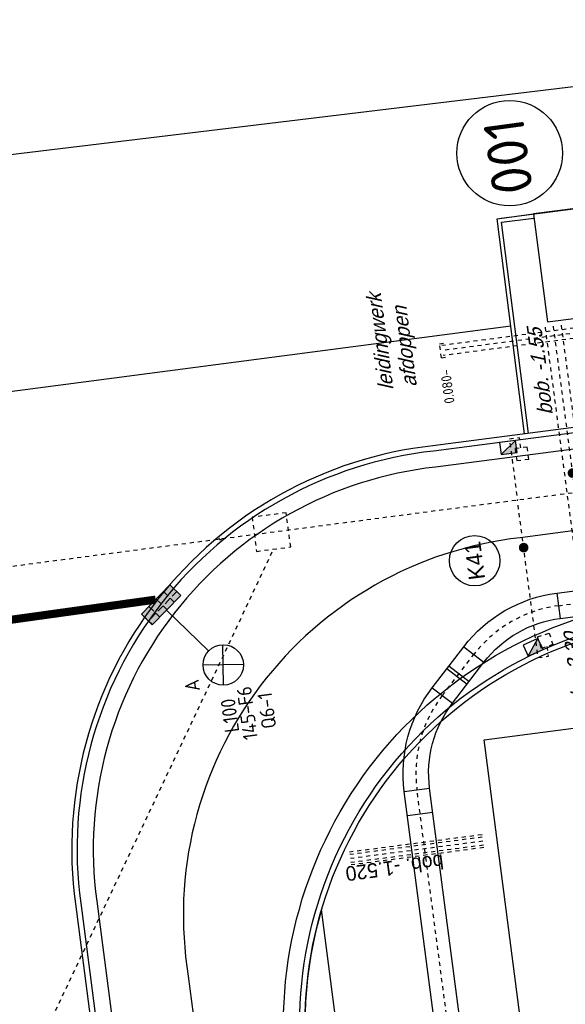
# Model space of a CAD drawing. Header units: metres. Extents: x 118052 to 118564, y 454784 to 455719.
# Tile 87 of 160: x 118197 to 118210, y 455366 to 455391. Entities that reach past the tile are written whole.
import ezdxf
from ezdxf.enums import TextEntityAlignment as Align

# ---------------------------------------------------------------- set-up
doc = ezdxf.new("R2010")
doc.units = ezdxf.units.M
doc.header["$LTSCALE"] = 0.5
for name, pattern in [('DASHED', [19.049999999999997, 12.7, -6.35]), ('Tauw_HIDDEN2', [5.6, 4, -1.6]), ('Tauw_L_Center2', [6.4990000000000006, 4, -0.833, 0.833, -0.833])]:
    doc.linetypes.add(name, pattern=pattern)
for name, color, linetype in [('_gebouwen', 7, 'Continuous'), ('_molgoot', 7, 'Continuous'), ('_ob10', 7, 'Continuous'), ('_straatkolk', 7, 'Continuous'), ('_tb13', 7, 'Continuous'), ('A06-001-01', 7, 'Continuous'), ('BHV plan', 7, 'Continuous'), ('EL6312--', 6, 'Continuous'), ('EL_N_A_EB00----REVISIE~-_-----', 1, 'Continuous'), ('KABELLOOP', 6, 'Continuous'), ('Koningsstal VIEUWPORT', 254, 'Continuous'), ('OL55_HAAG', 86, 'Continuous'), ('ZU_B_-_AL999---LW_pvc400_vgr11__18_^200~N_-----', 1, 'Continuous'), ('ZU_B_-_EL999---LW_bet200-60_vs~H_-----', 1, 'Tauw_L_Center2'), ('ZU_B_-_EL999---LW_bet200-60_vs~W_-----', 8, 'Tauw_HIDDEN2'), ('ZU_B_-_EL999---LW_pvc400_vgr11~H_-----', 1, 'Tauw_L_Center2'), ('ZU_B_-_EL999---LW_pvc400_vgr11~W_-----', 8, 'Tauw_HIDDEN2'), ('ZU_B_-_EL999---LX_onb250_sdr00~H_-----', 1, 'Tauw_L_Center2'), ('ZU_B_-_EL999---LX_onb250_sdr00~W_-----', 8, 'Tauw_HIDDEN2'), ('ZU_B_-_EL999---LX_onbXXX_sdr00~H_-----', 1, 'Tauw_L_Center2'), ('ZU_B_-_EL999---SYM_RIOOLINSPECTIEPUT~-_002--', 2, 'Tauw_L_Center2'), ('ZU_B_-_ML999---LW_pvc400_vgr11__20_^200~M_-----', 1, 'Continuous'), ('ZU_B_-_XX------extern-LEIDINGEN', 231, 'Continuous'), ('ZU_N_-_AL999---LK_pvc125_sdr34__20_^200~M_-----', 7, 'Continuous'), ('ZU_N_-_EL999---LK_pvc125_sdr34~H_-----', 2, 'Tauw_L_Center2'), ('ZU_N_-_EL999---LR_pvc160_sdr34~H_-----', 2, 'Tauw_L_Center2'), ('ZU_N_-_EL999---LW_pvc630_pgr11~H_-----', 2, 'Tauw_L_Center2'), ('ZU_N_-_EL999---LW_pvc630_pgr11~W_-----', 2, 'Continuous'), ('ZU_N_-_EL999---LX_onb250_sdr00~H_-----', 2, 'Tauw_L_Center2'), ('ZU_N_-_EL999---SYM_STRAATKOLK~-_----c', 7, 'Tauw_L_Center2'), ('ZU_N_-_ML999---LK_pvc125_sdr34__20_^200~M_-----', 7, 'Continuous'), ('ZU_N_-_TB00----tekst__18_^200~-_-----', 7, 'Continuous')]:
    doc.layers.add(name, color=color, linetype=linetype)
doc.layers.add('_hekwerk', color=7, linetype='Continuous', lineweight=50)
doc.layers.add('TMP', color=195, linetype='Continuous', plot=False)
doc.styles.add('BURO-018', font='Isocp.shx', dxfattribs={"height": 360})
doc.styles.add('ISOCPEUR', font='isocpeur.ttf', dxfattribs={"height": 2.5})
doc.styles.add('TAUW-ISOCP', font='tcb_isocp.shx')
doc.styles.add('tcb_isocp', font='tcb_isocp.shx')
doc.styles.add('WB025', font='ISO.SHX', dxfattribs={"height": 2.5})

# ---------------------------------------------------------------- blocks, each defined once
blk = doc.blocks.new('*U9')
at = {"layer": '_straatkolk'}
blk.add_hatch(color=256, dxfattribs=at).paths.add_polyline_path([(0.1997073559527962, -0.1502915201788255), (0.1997073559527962, 0.1497084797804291), (-0.2002926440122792, -0.1502915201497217)])
blk.add_lwpolyline([(0.1997073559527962, -0.1502915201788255), (0.1997073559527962, 0.1497084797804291), (-0.2002926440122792, 0.1497084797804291), (-0.2002926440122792, -0.1502915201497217)], close=True, dxfattribs=at)
blk.add_lwpolyline([(-0.2002926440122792, -0.1502915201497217), (0.1997073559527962, 0.1497084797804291)], dxfattribs=at)
blk = doc.blocks.new('E00525')
at = {"linetype": 'ByBlock'}
h = blk.add_hatch(dxfattribs=at)
h.set_pattern_fill('ANGLE', color=0, scale=0.18438609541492, style=0)
h.set_pattern_definition([(360, (-37.67331033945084, -34.01927211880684), (5.551115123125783e-17, 1.287936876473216), [0.9366813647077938, -0.3512555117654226]), (90, (-37.67331033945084, -34.01927211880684), (-1.287936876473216, 1.387778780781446e-16), [0.9366813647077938, -0.3512555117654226])])
edge = h.paths.add_edge_path()
edge.add_line((-2.522521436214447, 2.863310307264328), (2.522521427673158, 2.863310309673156))
edge.add_line((2.522521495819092, 2.863310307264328), (2.522521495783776, 1.000000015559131))
edge.add_line((2.522521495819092, 1.000000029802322), (-2.522521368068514, 1.000000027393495))
edge.add_line((-2.522521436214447, 1), (-2.522521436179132, 2.863310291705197))
h = blk.add_hatch(color=0, dxfattribs=at)
edge = h.paths.add_edge_path()
edge.add_line((-2.522521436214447, 2.863310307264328), (2.522521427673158, 2.863310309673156))
edge.add_line((2.522521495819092, 2.863310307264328), (2.522521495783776, 1.000000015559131))
edge.add_line((2.522521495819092, 1.000000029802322), (-2.522521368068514, 1.000000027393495))
edge.add_line((-2.522521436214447, 1), (-2.522521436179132, 2.863310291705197))
at = {"color": 0, "linetype": 'ByBlock'}
for p, q in [((-1.767766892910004, 14.38605433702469), (1.767767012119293, 10.85052046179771)), ((1.767766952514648, 14.38605433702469), (-1.767766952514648, 10.85052043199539)), ((5.960464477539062e-08, 10.0973382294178), (1.192092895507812e-07, 2.863310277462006))]:
    blk.add_line(p, q, dxfattribs=at)
blk.add_lwpolyline([(-2.522521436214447, 2.863310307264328), (2.522521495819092, 2.863310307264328), (2.522521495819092, 1.000000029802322), (-2.522521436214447, 1)], close=True, dxfattribs=at)
blk.add_circle((0, 12.61828738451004), 2.500000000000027, dxfattribs=at)
at = {"color": 0, "linetype": 'ByBlock', "style": 'BURO-018'}
for tag, p in [('E_GKAST', (5.960464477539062e-08, 20.61828738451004)), ('E_GROEP', (5.960464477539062e-08, 17.61828738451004)), ('E_SGROEP', (4.500000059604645, 17.61828738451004)), ('E_ARMCODE', (0, 12.61828738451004)), ('E_SLET', (4.500000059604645, 11.61828738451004))]:
    blk.add_attdef(tag, text='', height=1.8, dxfattribs=at).set_placement(p, align=Align.MIDDLE)
blk = doc.blocks.new('A$C051E189E')
at = {"layer": 'EL6312--'}
ref = blk.add_blockref('E00525', (185361.6635699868, -27085.88028514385), dxfattribs=dict(at, xscale=200, yscale=200, zscale=200, rotation=128.5105253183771))
ref.add_attrib('E_SGROEP', 'Q6-1', dxfattribs={"layer": '0', "color": 1, "linetype": 'ByBlock', "height": 359.9999999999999, "style": 'BURO-018'}).set_placement((182129.7573587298, -29577.2475668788), align=Align.MIDDLE)
ref.add_attrib('E_GKAST', 'L100', dxfattribs={"layer": '0', "color": 1, "linetype": 'ByBlock', "height": 359.9999999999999, "style": 'BURO-018'}).set_placement((182126.3056231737, -28655.15975284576), align=Align.MIDDLE)
ref.add_attrib('E_GROEP', '145-F6', dxfattribs={"layer": '0', "color": 1, "linetype": 'ByBlock', "height": 359.9999999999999, "style": 'BURO-018'}).set_placement((182129.7573586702, -29088.4011015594), align=Align.MIDDLE)
ref.add_attrib('E_SLET', 'A', dxfattribs={"layer": '0', "color": 1, "linetype": 'ByBlock', "height": 359.9999999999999, "style": 'BURO-018'}).set_placement((182983.0234709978, -27828.48069667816), align=Align.MIDDLE)
blk = doc.blocks.new('A$C6DFC50BF')
at = {"layer": 'KABELLOOP', "linetype": 'DASHED', "const_width": 200}
blk.add_lwpolyline([(126964.0768994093, -31119.36495116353), (126964.0768994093, -20670.67730230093), (185152.8453190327, -20670.67730230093), (185205.1648065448, -27210.41196081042)], dxfattribs=at)
blk = doc.blocks.new('Leidingen')
at = {"layer": 'TMP'}
blk.add_line((-74879.55814324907, 26040.16801013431), (-74879.55814324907, 26040.16801013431), dxfattribs=at)
at = {"layer": 'ZU_B_-_EL999---LW_bet200-60_vs~H_-----'}
blk.add_lwpolyline([(-83992.90922616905, 25402.38256190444), (-83993.22256505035, 28702.3925470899)], dxfattribs=at)
at = {"layer": 'ZU_B_-_EL999---LW_bet200-60_vs~W_-----'}
for points in [[(-84152.90922552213, 25402.36736984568), (-84153.22256439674, 28702.37735490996)], [(-84092.90922575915, 25402.37306686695), (-84093.22256463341, 28702.38305199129)], [(-83892.909226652, 25402.39205707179), (-83893.22256552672, 28702.40204213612)], [(-83832.90922688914, 25402.39775409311), (-83833.22256576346, 28702.40773921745)]]:
    blk.add_lwpolyline(points, dxfattribs=at)
at = {"layer": 'ZU_B_-_EL999---LW_pvc400_vgr11~H_-----'}
blk.add_lwpolyline([(-71601.16386681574, 22027.83884981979), (-81533.03415352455, 22022.24606357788)], dxfattribs=at)
at = {"layer": 'ZU_B_-_EL999---LW_pvc400_vgr11~W_-----'}
for points in [[(-71601.27648966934, 22227.83881807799), (-81533.14677648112, 22222.24603190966)], [(-71601.05124371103, 21827.83888152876), (-81532.92153060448, 21822.24609531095)]]:
    blk.add_lwpolyline(points, dxfattribs=at)
at = {"layer": 'ZU_B_-_EL999---LX_onb250_sdr00~H_-----'}
blk.add_lwpolyline([(-158609.8018074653, -31857.9657226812), (-71837.71860789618, -29284.45153838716), (-71842.8553927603, 24814.93585108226)], dxfattribs=at)
at = {"layer": 'ZU_B_-_EL999---LX_onb250_sdr00~W_-----'}
for points in [[(-158613.5074679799, -31733.0206624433), (-71962.73013049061, -29163.1042062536), (-71967.85539329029, 24814.93585110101)], [(-158606.0961469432, -31982.91078291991), (-71712.70708531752, -29405.79887069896), (-71717.85539226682, 24814.93585112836)]]:
    blk.add_lwpolyline(points, dxfattribs=at)
at = {"layer": 'ZU_B_-_EL999---LX_onbXXX_sdr00~H_-----'}
blk.add_lwpolyline([(-75743.99661164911, 36833.79393150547), (-75741.52843659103, 10839.56597223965)], dxfattribs=at)
blk.add_circle((-75743.42982822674, 30864.56588196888), 25, dxfattribs=at)
at = {"layer": 'ZU_B_-_EL999---SYM_RIOOLINSPECTIEPUT~-_002--'}
blk.add_lwpolyline([(-75316.54077404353, 30012.98421499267), (-76166.54077029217, 30012.90350677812), (-76166.46006202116, 29162.90351055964), (-75316.46006577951, 29162.98421883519)], close=True, dxfattribs=at)
at = {"layer": 'ZU_B_-_ML999---LW_pvc400_vgr11__20_^200~M_-----', "flags": 128}
blk.add_lwpolyline([(-75262.32231140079, 22026.11036037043, 0, 0, 0), (-75275.30410169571, 22145.40609847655, 0, 91.82399999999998, 0), (-75274.31488931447, 22136.31576318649, 91.82399999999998, 169.728, 0), (-75271.50303351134, 22110.47630633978, 169.728, 221.712, 0), (-75267.28914433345, 22071.75290973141, 221.712, 240, 0), (-75262.32231140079, 22026.11036037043, 240, 221.712, 0), (-75257.35547852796, 21980.46781089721, 221.712, 169.728, 0), (-75253.1415895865, 21941.74441431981, 169.728, 91.82399999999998, 0), (-75250.32973377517, 21915.90495759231, 91.82399999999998, 0, 0), (-75249.34052126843, 21906.81462228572, 0, 0, 0), (-75262.32231140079, 22026.11036037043, 0, 0, 0), (-75164.13774996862, 21123.84652848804, 0, 0, 0)], format="xyseb", dxfattribs=at)
at = {"layer": 'ZU_N_-_EL999---LK_pvc125_sdr34~H_-----', "flags": 128}
for points in [[(-79430.92937766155, 23209.95148455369), (-79680.92937778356, 23209.95148446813), (-79680.92937767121, 23459.95148443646), (-75742.6095418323, 23459.9602989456)], [(-74479.55808395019, 23209.96029896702), (-74229.55808401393, 23209.96029889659), (-74229.558084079, 23459.96029888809), (-75742.72675436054, 23459.96029904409)]]:
    blk.add_lwpolyline(points, dxfattribs=at)
at = {"layer": 'ZU_N_-_EL999---LR_pvc160_sdr34~H_-----'}
blk.add_lwpolyline([(-86770.07941525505, 36408.75415128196), (-76166.50041610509, 29587.90350863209)], dxfattribs=at)
at = {"layer": 'ZU_N_-_EL999---LW_pvc630_pgr11~H_-----'}
blk.add_lwpolyline([(-99743.8922424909, 26850.99599349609), (-82522.81556183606, 26850.99599350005, -0.198912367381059), (-80295.42920124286, 25928.38235428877), (-79389.42131130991, 25022.37446435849, -0.1989123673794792), (-78466.8076720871, 22794.98810363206), (-78466.80767219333, -34095.17812190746)], format="xyb", dxfattribs=at)
at = {"layer": 'ZU_N_-_EL999---LW_pvc630_pgr11~W_-----', "linetype": 'Continuous'}
for p, q in [((-83122.81556194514, 27165.99599357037), (-83122.81556182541, 26535.99599358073)), ((-82522.81556195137, 27165.99599350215), (-82522.81556183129, 26535.99599357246)), ((-80072.69056504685, 26151.12099034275), (-80518.16783731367, 25705.6437181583)), ((-79648.42649638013, 25726.85692161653), (-80093.90376852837, 25281.37964947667)), ((-79590.94674390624, 25669.37716915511), (-80036.4240159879, 25223.89989700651)), ((-79166.68267523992, 25245.11310036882), (-79612.15994726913, 24799.63582833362)), ((-78151.80767208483, 22794.9881036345), (-78781.80767195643, 22794.98810361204))]:
    blk.add_line(p, q, dxfattribs=at)
at = {"layer": 'ZU_N_-_EL999---LW_pvc630_pgr11~W_-----'}
for points in [[(-99743.89224248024, 27165.99599354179), (-82522.81556195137, 27165.99599350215, -0.1989123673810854), (-80072.69056504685, 26151.12099034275), (-79166.68267523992, 25245.11310036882, -0.1989123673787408), (-78151.80767208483, 22794.9881036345), (-78151.80767214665, -34095.17812191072)], [(-99743.89224260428, 26535.9959935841), (-82522.81556183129, 26535.99599357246, -0.1989123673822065), (-80518.16783731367, 25705.6437181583), (-79612.15994726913, 24799.63582833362, -0.1989123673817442), (-78781.80767195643, 22794.98810361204), (-78781.80767207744, -34095.17812192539)]]:
    blk.add_lwpolyline(points, format="xyb", dxfattribs=at)
at = {"layer": 'ZU_N_-_EL999---LX_onb250_sdr00~H_-----'}
for p, q in [((-72017.85539328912, 24864.93585110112), (-71667.85539221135, 24864.93585108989)), ((-72017.85539328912, 24864.93585110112), (-72017.85539327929, 24764.93585113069)), ((-71667.85539221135, 24864.93585108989), (-71667.85539244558, 24764.93585109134))]:
    blk.add_line(p, q, dxfattribs=at)
at = {"layer": 'ZU_N_-_EL999---SYM_STRAATKOLK~-_----c', "lineweight": -3}
for points in [[(-79459.75388174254, 23348.90934370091), (-79165.34499620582, 23406.55835191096), (-79107.69598793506, 23112.14946632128), (-79402.1048735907, 23054.50045800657)], [(-74479.55808395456, 23351.713715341), (-74779.5580839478, 23351.71371537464), (-74779.55808400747, 23051.71371535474), (-74479.55808401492, 23051.71371520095)]]:
    blk.add_lwpolyline(points, close=True, dxfattribs=at)
at = {"layer": 'ZU_N_-_ML999---LK_pvc125_sdr34__20_^200~M_-----', "flags": 128}
blk.add_lwpolyline([(-76932.3096132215, 23459.96029904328, 0, 0, 0), (-76916.59838562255, 23340.99325599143, 0, 91.82399999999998, 0), (-76917.79558127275, 23350.05854465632, 91.82399999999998, 169.728, 0), (-76921.19863312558, 23375.82680612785, 169.728, 221.712, 0), (-76926.29849760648, 23414.44350836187, 221.712, 240, 0), (-76932.3096132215, 23459.96029904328, 240, 221.712, 0), (-76938.32072883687, 23505.47708966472, 221.712, 169.728, 0), (-76943.42059325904, 23544.09379183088, 169.728, 91.82399999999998, 0), (-76946.82364517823, 23569.86205331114, 91.82399999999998, 0, 0), (-76948.0208407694, 23578.92734196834, 0, 0, 0), (-76932.3096132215, 23459.96029904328, 0, 0, 0), (-77014.83789091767, 24084.87297126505, 0, 0, 0)], format="xyseb", dxfattribs=at)
at = {"layer": 'ZU_N_-_ML999---LK_pvc125_sdr34__20_^200~M_-----'}
blk.add_circle((-77096.45600425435, 24702.89378357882), 623.3869110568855, dxfattribs=at)
at = {"layer": 'EL_N_A_EB00----REVISIE~-_-----'}
for name in ['A$C051E189E', 'A$C6DFC50BF']:
    blk.add_blockref(name, (-262229.9305388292, 59850.06411849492), dxfattribs=at)
at = {"layer": 'ZU_B_-_AL999---LW_pvc400_vgr11__18_^200~N_-----', "style": 'tcb_isocp', "oblique": 20.00023775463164}
for s, p in [('bob. -2.30', (-81348.02733481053, 22399.42377967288)), ('bob. -1.55', (-73764.38533483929, 22316.32803423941))]:
    blk.add_text(s, height=359.9999999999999, rotation=0.03226410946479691, dxfattribs=at).set_placement(p)
at = {"layer": 'ZU_B_-_EL999---LW_bet200-60_vs~H_-----', "style": 'tcb_isocp'}
blk.add_text('bob. -1.520', height=359.9999999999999, rotation=90.00544024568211, dxfattribs=at).set_placement((-84177.57798963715, 26430.4348215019))
at = {"layer": 'ZU_B_-_XX------extern-LEIDINGEN', "style": 'WB025'}
blk.add_text('0.080-', height=250, rotation=0.005440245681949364, dxfattribs=at).set_placement((-73164.90102559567, 24684.62468763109))
at = {"layer": 'ZU_N_-_AL999---LK_pvc125_sdr34__20_^200~M_-----', "style": 'tcb_isocp'}
blk.add_text('K41', height=399.9999999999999, dxfattribs=at).set_placement((-77096.45600425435, 24702.89378357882), align=Align.MIDDLE)
at = {"layer": 'ZU_N_-_TB00----tekst__18_^200~-_-----', "style": 'TAUW-ISOCP', "oblique": 20.00023775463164}
for s, p in [('leidingwerk', (-72644.46275013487, 26138.58879657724)), ('afdoppen', (-72644.46275013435, 25555.7343965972))]:
    blk.add_text(s, height=359.9999999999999, dxfattribs=at).set_placement(p)

msp = doc.modelspace()

# ---------------------------------------------------------------- linework, layer by layer
for points in [[(118208.742, 455385.6329999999), (118212.6136092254, 455386.136112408)], [(118208.9779331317, 455382.9680765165), (118194.6227330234, 455381.0858563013), (118188.2145441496, 455377.6242748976), (118156.1951339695, 455373.4259648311)]]:
    msp.add_lwpolyline(points)
at = {"layer": '_gebouwen'}
for points in [[(118209.5325621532, 455385.7357328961), (118209.8784324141, 455383.0741517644), (118211.955, 455383.3440000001), (118211.6091297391, 455386.0055811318), (118209.5324861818, 455385.7363175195)], [(118217.3001445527, 455324.4577563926), (118215.2255899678, 455340.3691921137), (118213.0249827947, 455340.0903975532), (118212.6287010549, 455343.0043659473), (118212.0686048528, 455347.1229070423), (118211.6440100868, 455347.0590468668), (118211.3148632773, 455349.6049702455), (118209.4905369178, 455363.7159839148), (118208.3195646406, 455372.7733577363), (118216.1815429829, 455373.804201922), (118216.6580536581, 455369.7715379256), (118217.8014878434, 455369.8973868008), (118220.6408955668, 455348.2419685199), (118219.1749664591, 455348.0340172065), (118220.0642752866, 455340.98057733), (118217.8921843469, 455340.7070225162), (118218.4584953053, 455336.2612982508), (118220.7399745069, 455336.5837515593), (118220.9065592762, 455335.3963425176), (118219.1315030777, 455335.1508832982), (118219.2231709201, 455334.4839827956), (118229.3207027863, 455335.7432807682), (118230.8223213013, 455324.4647082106)]]:
    msp.add_lwpolyline(points, dxfattribs=at)
msp.add_circle((118208.9482137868, 455387.2353519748), 1.3, dxfattribs=at)
at = {"layer": '_hekwerk', "lineweight": -2}
msp.add_lwpolyline([(118271.8224141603, 455327.3720709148), (118271.7863241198, 455334.5867313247), (118269.558, 455347.086), (118266.9163241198, 455360.4347313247), (118264.1786573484, 455377.5886351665), (118261.9046651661, 455395.0877247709), (118155.6559999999, 455382.2426666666), (118160.288, 455306.6199999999), (118162.379, 455281.874), (118167.107, 455249.7279999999), (118171.917, 455216.499), (118172.227, 455212.7359999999), (118173.912, 455200.03), (118178.156, 455171.7509999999), (118179.927, 455159.5309999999), (118195.4584849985, 455159.3820569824), (118211.5634896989, 455159.4226150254), (118222.6108883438, 455159.6400007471), (118292.6487714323, 455168.5302653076), (118294.1190167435, 455171.3829988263), (118292.823, 455193.84), (118292.2163301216, 455198.35799452)], dxfattribs=at)
at = {"layer": '_molgoot'}
msp.add_lwpolyline([(118271.7008065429, 455326.7598166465), (118271.700806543, 455326.7598166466), (118251.217039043, 455324.1242695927), (118244.3102085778, 455323.2186621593, -0.4142135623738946), (118238.7026172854, 455327.5262043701), (118238.6404442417, 455328.0335080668), (118232.7664134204, 455373.1064178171, 0.4282348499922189), (118222.0828298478, 455381.441007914), (118207.1213819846, 455379.496780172, 0.4215469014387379), (118198.77538405, 455368.8018153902), (118204.7436688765, 455322.8199166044, -0.4061228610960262), (118199.9685852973, 455316.8331992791), (118162.8372073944, 455312.1262104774), (118164.7949523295, 455297.3051763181)], format="xyb", dxfattribs=at)
at = {"layer": '_ob10'}
for points in [[(118209.3167616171, 455380.3165241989), (118208.6391046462, 455385.6196288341), (118208.6391046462, 455385.6196288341), (118209.5324861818, 455385.7363175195)], [(118209.4159550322, 455380.3291996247), (118208.7509465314, 455385.5333217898), (118209.5454487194, 455385.6365666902)]]:
    msp.add_lwpolyline(points, dxfattribs=at)
at = {"layer": '_tb13'}
for points in [[(118271.7008065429, 455326.7598166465), (118271.6320515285, 455327.2853766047), (118251.149412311, 455324.6499373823), (118244.2413059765, 455323.744164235, -0.414213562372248), (118239.2281193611, 455327.5951069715), (118239.166, 455328.102), (118233.293, 455373.1670000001, 0.427849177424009), (118222.01, 455381.966), (118207.058, 455380.023, 0.4213483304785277), (118198.25, 455368.732), (118204.2169999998, 455322.76, -0.4056557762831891), (118199.902, 455317.3590000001), (118162.242, 455312.585), (118164.2689662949, 455297.2401790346)], [(118271.5709676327, 455326.7431109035), (118271.5135211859, 455327.1390314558), (118251.166, 455324.5209999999), (118244.2582066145, 455323.6152674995, -0.4142135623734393), (118239.0992226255, 455327.5782063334), (118239.0370900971, 455328.0852000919), (118233.1638398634, 455373.1521201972, 0.427940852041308), (118222.0278524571, 455381.837226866), (118207.0735588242, 455379.8939288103, 0.421395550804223), (118198.3788683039, 455368.7491205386), (118204.3461880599, 455322.7746570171, -0.4057770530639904), (118199.9183322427, 455317.230030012), (118162.3879943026, 455312.4724667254), (118164.398, 455297.256)]]:
    msp.add_lwpolyline(points, format="xyb", dxfattribs=at)
for points in [[(118203.5319054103, 455363.954225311, -0.4193066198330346), (118212.2665551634, 455376.1546472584), (118216.3481154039, 455376.6879818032, -0.4167930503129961), (118228.0771763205, 455367.8813507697), (118229.3484689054, 455358.3831647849), (118231.4415540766, 455342.2085066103), (118232.4004878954, 455334.9046769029), (118233.4452668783, 455326.9483600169, -0.4441704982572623), (118228.5563056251, 455321.1347917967), (118223.1968900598, 455320.4529196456), (118214.8777884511, 455319.396525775, -0.3957353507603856), (118208.7101328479, 455323.9731384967), (118207.7396816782, 455331.4640849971)], [(118203.9274524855, 455364.0144025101, -0.4194130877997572), (118212.3234783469, 455375.7586849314), (118216.403112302, 455376.2917677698, -0.416862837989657), (118227.6808164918, 455367.8275036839), (118228.9518885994, 455358.3309649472), (118231.0449093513, 455342.1568045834), (118232.0038914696, 455334.852606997), (118233.0488364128, 455326.8950262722, -0.4453794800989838), (118228.5242490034, 455321.5339377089), (118223.1464054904, 455320.8497209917), (118214.8296308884, 455319.7936226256, -0.3950713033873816), (118209.1055108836, 455324.0346177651), (118208.1363667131, 455331.5154754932)], [(118204.0560004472, 455364.0339974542, -0.4194490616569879), (118212.342, 455375.63), (118216.421, 455376.163, -0.4168864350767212), (118227.552, 455367.81), (118228.823, 455358.314), (118230.9159998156, 455342.1400014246), (118231.8749976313, 455334.8356842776), (118232.9199980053, 455326.8776814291, -0.4458063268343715), (118228.5139980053, 455321.6636814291), (118223.1299980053, 455320.9786814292), (118214.8139980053, 455319.9226814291, -0.3948388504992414), (118209.2339980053, 455324.0546814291), (118208.2652893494, 455331.5321774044)]]:
    msp.add_lwpolyline(points, format="xyb", close=True, dxfattribs=at)
at = {"layer": 'BHV plan', "color": 2, "linetype": 'Continuous'}
for p, q in [((118219.3983080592, 455379.0937674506), (118209.2040258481, 455377.7571170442)), ((118201.0302586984, 455366.9499952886), (118207.7160809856, 455315.9966686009))]:
    msp.add_line(p, q, dxfattribs=at)
msp.add_arc((118210.2692549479, 455368.4568508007), 9.361071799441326, 96.5340407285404, 189.2632264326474, dxfattribs=at)
at = {"layer": 'OL55_HAAG'}
msp.add_lwpolyline([(118204.056, 455364.034), (118204.1773784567, 455363.0970754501), (118205.009762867, 455363.2059699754), (118204.3148569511, 455368.5930630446, 0.1158175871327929)], format="xyb", close=True, dxfattribs=at)

# ---------------------------------------------------------------- block references
at = {"layer": '_molgoot'}
for p, rotation in [((118208.9169155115, 455379.9823160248), 7.457617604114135), ((118209.5257757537, 455375.0551888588), 24.85129541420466)]:
    msp.add_blockref('*U9', p, dxfattribs=dict(at, rotation=rotation))
at = {"layer": 'Koningsstal VIEUWPORT', "color": 6, "xscale": 0.0009975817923, "yscale": 0.0009975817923, "zscale": 0.0009975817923, "rotation": 97.46987594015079}
msp.add_blockref('Leidingen', (118222.5204054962, 455456.6506997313), dxfattribs=at)

# ---------------------------------------------------------------- texts
at = {"layer": 'A06-001-01', "style": 'ISOCPEUR'}
msp.add_text('001', height=1, rotation=97.75057734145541, dxfattribs=at).set_placement((118209.5307317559, 455386.295510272))

doc.saveas('drawing.dxf')
